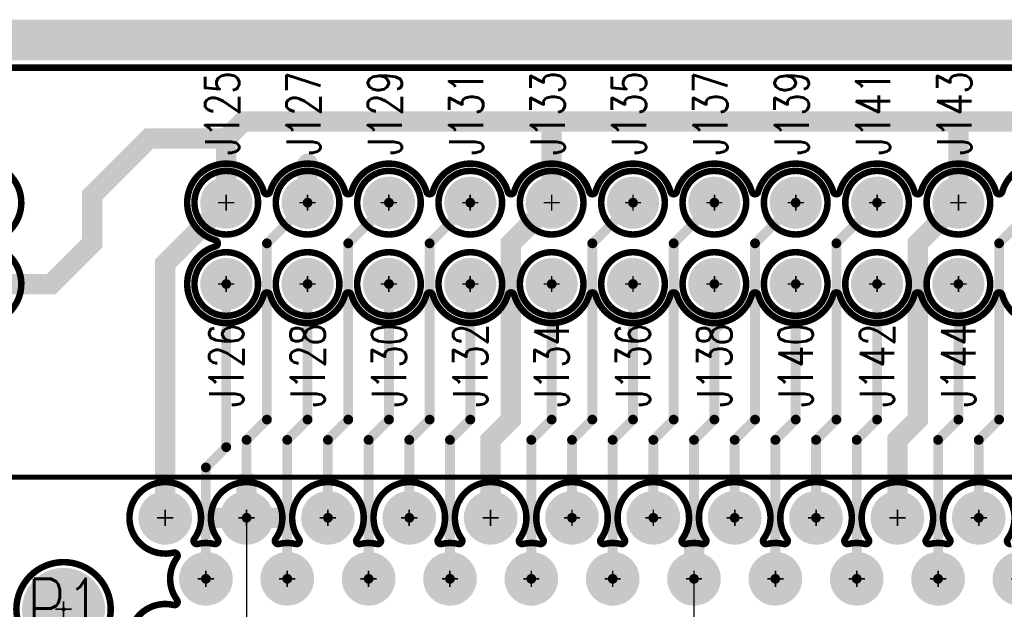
# Model space of a CAD drawing. Extents: x -3.3 to 15.7, y -5.3 to 2.7.
# Tile 12 of 17: x 2.3 to 3.6, y 0 to 0.7. Entities that reach past the tile are written whole.
import ezdxf
from ezdxf.enums import TextEntityAlignment as Align

# ---------------------------------------------------------------- set-up
doc = ezdxf.new("R2010")
doc.units = 0
for name, pattern in [('SIG_100', [2, 1, 1]), ('SIG_130', [2, 1, 1]), ('SIG_133', [2, 1, 1]), ('SIG_55', [2, 1, 1]), ('SIG_56', [2, 1, 1]), ('SIG_58', [2, 1, 1]), ('SIG_60', [2, 1, 1]), ('SIG_66', [2, 1, 1]), ('SIG_70', [2, 1, 1]), ('SIG_73', [2, 1, 1]), ('SIG_76', [2, 1, 1]), ('SIG_80', [2, 1, 1]), ('SIG_84', [2, 1, 1]), ('SIG_85', [2, 1, 1]), ('SIG_87', [2, 1, 1]), ('SIG_90', [2, 1, 1]), ('SIG_96', [2, 1, 1]), ('SIG_98', [2, 1, 1])]:
    doc.linetypes.add(name, pattern=pattern)
for name, color, linetype in [('2D_LINE_125', 3, 'CONTINUOUS'), ('2D_LINE_126', 6, 'CONTINUOUS'), ('BOARD_OUTLINE_00', 254, 'CONTINUOUS'), ('DRIL_NPLTE_THRU_01', 16, 'CONTINUOUS'), ('DRIL_NPLTE_THRU_02', 176, 'CONTINUOUS'), ('DRIL_PLTE_THRU_01', 16, 'CONTINUOUS'), ('DRIL_PLTE_THRU_02', 176, 'CONTINUOUS'), ('DRIL_SYMBOL', 254, 'CONTINUOUS'), ('LINK_00', 254, 'CONTINUOUS'), ('PADS_BOT', 5, 'CONTINUOUS'), ('PADS_INNER', 1, 'CONTINUOUS'), ('PADS_TOP', 1, 'CONTINUOUS'), ('PADS_XR_131', 3, 'CONTINUOUS'), ('PADS_XR_132', 6, 'CONTINUOUS'), ('PART_NAME_123', 255, 'CONTINUOUS'), ('PART_NAME_129', 2, 'CONTINUOUS'), ('PART_TOP_2DLINE_123', 255, 'CONTINUOUS'), ('PART_TOP_2DLINE_129', 2, 'CONTINUOUS'), ('POUR_OUTLINE_02', 5, 'CONTINUOUS'), ('POUR_PADTHERM_02', 5, 'CONTINUOUS'), ('POUR_VOID_02', 5, 'CONTINUOUS'), ('TRACE_01', 1, 'CONTINUOUS')]:
    doc.layers.add(name, color=color, linetype=linetype)
doc.styles.add('W0$001', font='simplex', dxfattribs={"width": 0.75})
doc.styles.add('W0$006', font='simplex', dxfattribs={"width": 0.75})

# ---------------------------------------------------------------- blocks, each defined once
blk = doc.blocks.new('BOARD_4')
at = {"layer": 'BOARD_OUTLINE_00', "const_width": 0.01}
blk.add_lwpolyline([(-0.025, -0.6125), (7.75, -0.6125), (7.75, -2.0125), (-0.025, -2.0125)], close=True, dxfattribs=at)
blk = doc.blocks.new('DRAWING_16')
at = {"layer": '2D_LINE_125', "const_width": 0.05}
blk.add_lwpolyline([(-0.025, -0.6125), (7.75, -0.6125), (7.75, -2.0125), (-0.025, -2.0125)], close=True, dxfattribs=at)
blk = doc.blocks.new('DRAWING_17')
at = {"layer": '2D_LINE_126', "const_width": 0.05}
blk.add_lwpolyline([(-0.025, -0.6125), (7.75, -0.6125), (7.75, -2.0125), (-0.025, -2.0125)], close=True, dxfattribs=at)
blk = doc.blocks.new('POUR_VOID_16')
at = {"layer": 'POUR_VOID_02', "const_width": 0.008}
for points in [[(3.5038, 0.9257, -1.69959), (3.5632, 0.8663, 0.754331)], [(3.5632, 0.8587, -1.69959), (3.5038, 0.7993, 0.754331)]]:
    blk.add_lwpolyline(points, format="xyb", dxfattribs=at)
blk = doc.blocks.new('POUR_VOID_13')
at = {"layer": 'POUR_VOID_02', "const_width": 0.008}
blk.add_lwpolyline([(3.592, 0.4125, 1), (3.708, 0.4125, 1)], format="xyb", close=True, dxfattribs=at)
blk = doc.blocks.new('POUR_VOID_12')
at = {"layer": 'POUR_VOID_02', "const_width": 0.008}
blk.add_lwpolyline([(4.8962, 0.7993, -0.754332), (4.8038, 0.7993, 0.754331), (4.7962, 0.7993, -0.754332), (4.7038, 0.7993, 0.754331), (4.6962, 0.7993, -0.754332), (4.6038, 0.7993, 0.754331), (4.5962, 0.7993, -0.754332), (4.5038, 0.7993, 0.754331), (4.4962, 0.7993, -0.754332), (4.4038, 0.7993, 0.754331), (4.3962, 0.7993, -0.754332), (4.3038, 0.7993, 0.754331), (4.2962, 0.7993, -0.754332), (4.2038, 0.7993, 0.754331), (4.1962, 0.7993, -0.754332), (4.1038, 0.7993, 0.754331), (4.0962, 0.7993, -0.754332), (4.0038, 0.7993, 0.754331), (3.9962, 0.7993, -0.754332), (3.9038, 0.7993, 0.754331), (3.8962, 0.7993, -1.69959), (3.8368, 0.8587, 0.754331), (3.8368, 0.8663, -1.69959), (3.8962, 0.9257, 0.754331), (3.9038, 0.9257, -0.754332), (3.9962, 0.9257, 0.754331), (4.0038, 0.9257, -0.754332), (4.0962, 0.9257, 0.754331), (4.1038, 0.9257, -0.754332), (4.1962, 0.9257, 0.754331), (4.2038, 0.9257, -0.754332), (4.2962, 0.9257, 0.754331), (4.3038, 0.9257, -0.754332), (4.3962, 0.9257, 0.754331), (4.4038, 0.9257, -0.754332), (4.4962, 0.9257, 0.754331), (4.5038, 0.9257, -0.754332), (4.5962, 0.9257, 0.754331), (4.6038, 0.9257, -0.754332), (4.6962, 0.9257, 0.754331), (4.7038, 0.9257, -0.754332), (4.7962, 0.9257, 0.754331), (4.8038, 0.9257, -0.754332), (4.8962, 0.9257, 0.754331)], format="xyb", dxfattribs=at)
blk = doc.blocks.new('POUR_VOID_11')
at = {"layer": 'POUR_VOID_02', "const_width": 0.008}
blk.add_lwpolyline([(3.7853, 0.3322, -1.269966), (3.7853, 0.4178, 0.698577), (3.7895, 0.424, -0.326701), (3.7895, 0.476, 0.698577), (3.7853, 0.4822, -5.635202), (3.8105, 0.499, 0.698577), (3.8147, 0.4928, -0.11893), (3.8353, 0.4928, 0.698577), (3.8395, 0.499, -1.970447), (3.9105, 0.499, 0.698577), (3.9147, 0.4928, -0.11893), (3.9353, 0.4928, 0.698577), (3.9395, 0.499, -1.970447), (4.0105, 0.499, 0.698577), (4.0147, 0.4928, -0.11893), (4.0353, 0.4928, 0.698577), (4.0395, 0.499, -1.970447), (4.1105, 0.499, 0.698577), (4.1147, 0.4928, -0.11893), (4.1353, 0.4928, 0.698577), (4.1395, 0.499, -1.970447), (4.2105, 0.499, 0.698577), (4.2147, 0.4928, -0.11893), (4.2353, 0.4928, 0.698577), (4.2395, 0.499, -1.970447), (4.3105, 0.499, 0.698577), (4.3147, 0.4928, -0.11893), (4.3353, 0.4928, 0.698577), (4.3395, 0.499, -1.970447), (4.4105, 0.499, 0.698577), (4.4147, 0.4928, -0.11893), (4.4353, 0.4928, 0.698577), (4.4395, 0.499, -1.970447), (4.5105, 0.499, 0.698577), (4.5147, 0.4928, -0.11893), (4.5353, 0.4928, 0.698577), (4.5395, 0.499, -1.970447), (4.6105, 0.499, 0.698577), (4.6147, 0.4928, -0.11893), (4.6353, 0.4928, 0.698577), (4.6395, 0.499, -1.970447), (4.7105, 0.499, 0.698577), (4.7147, 0.4928, -0.11893), (4.7353, 0.4928, 0.698577), (4.7395, 0.499, -1.970447), (4.8105, 0.499, 0.698577), (4.8147, 0.4928, -0.11893)], format="xyb", dxfattribs=at)
blk = doc.blocks.new('POUR_OUTLINE_6')
at = {"layer": 'POUR_OUTLINE_02', "const_width": 0.008}
blk.add_lwpolyline([(7.487, 1.0785), (1.613, 1.0785, 0.414214)], format="xyb", dxfattribs=at)
for name in ['POUR_VOID_16', 'POUR_VOID_12', 'POUR_VOID_11', 'POUR_VOID_13']:
    blk.add_blockref(name, (0, 0))
blk = doc.blocks.new('POUR_PADTHERM_42')
at = {"layer": 'POUR_PADTHERM_02', "const_width": 0.0125}
for points in [[(3.86875, 0.569), (3.86875, 0.55, 1), (3.88125, 0.55), (3.88125, 0.569, 1), (3.86875, 0.569)], [(3.831, 0.51875), (3.85, 0.51875, 1), (3.85, 0.53125), (3.831, 0.53125, 1), (3.831, 0.51875)], [(3.919, 0.53125), (3.9, 0.53125, 1), (3.9, 0.51875), (3.919, 0.51875, 1), (3.919, 0.53125)]]:
    blk.add_lwpolyline(points, format="xyb", dxfattribs=at)
blk = doc.blocks.new('POUR_PADTHERM_43')
at = {"layer": 'POUR_PADTHERM_02', "const_width": 0.0125}
blk.add_lwpolyline([(3.94375, 0.9605), (3.94375, 0.9415, 1), (3.95625, 0.9415), (3.95625, 0.9605, 1), (3.94375, 0.9605)], format="xyb", dxfattribs=at)
blk = doc.blocks.new('POUR_PADTHERM_44')
at = {"layer": 'POUR_PADTHERM_02', "const_width": 0.0125}
blk.add_lwpolyline([(4.45625, 0.7645), (4.45625, 0.7835, 1), (4.44375, 0.7835), (4.44375, 0.7645, 1), (4.45625, 0.7645)], format="xyb", dxfattribs=at)
blk = doc.blocks.new('POUR_PADTHERM_45')
at = {"layer": 'POUR_PADTHERM_02', "const_width": 0.0125}
blk.add_lwpolyline([(4.41875, 0.494), (4.41875, 0.475, 1), (4.43125, 0.475), (4.43125, 0.494, 1), (4.41875, 0.494)], format="xyb", dxfattribs=at)
blk = doc.blocks.new('POUR_HEADER_0')
for name in ['POUR_OUTLINE_6', 'POUR_PADTHERM_43', 'POUR_PADTHERM_44', 'POUR_PADTHERM_42', 'POUR_PADTHERM_45']:
    blk.add_blockref(name, (0.21, -1.0725))
blk = doc.blocks.new('PART_BODY_TOP_1')
at = {"layer": 'PART_TOP_2DLINE_123', "const_width": 0.008}
blk.add_lwpolyline([(-0.0391, 0, 1), (0.0391, 0, 1)], format="xyb", close=True, dxfattribs=at)
at = {"layer": 'PART_TOP_2DLINE_129', "const_width": 0.001}
blk.add_lwpolyline([(-0.0391, 0, 1), (0.0391, 0, 1)], format="xyb", close=True, dxfattribs=at)
blk = doc.blocks.new('DRIL_SYMBOL_0$038')
at = {"layer": 'DRIL_SYMBOL', "const_width": 0.002}
for points in [[(-0.01, 0), (0.01, 0)], [(0, -0.01), (0, 0.01)]]:
    blk.add_lwpolyline(points, dxfattribs=at)
blk = doc.blocks.new('DRIL_HOLE_0$038')
at = {"const_width": 0.019}
blk.add_lwpolyline([(-0.0095, 0, 1), (0.0095, 0, 1)], format="xyb", close=True, dxfattribs=at)
blk.add_blockref('DRIL_SYMBOL_0$038', (0, 0))
blk = doc.blocks.new('PAD_0')
at = {"const_width": 0.029}
blk.add_lwpolyline([(0, -0.0145, 1), (0, 0.0145, 1)], format="xyb", close=True, dxfattribs=at)
blk = doc.blocks.new('PAD_3')
at = {"const_width": 0.032}
blk.add_lwpolyline([(0, -0.016, 1), (0, 0.016, 1)], format="xyb", close=True, dxfattribs=at)
blk = doc.blocks.new('STK_TOP_25')
at = {"layer": 'DRIL_PLTE_THRU_01'}
blk.add_blockref('DRIL_HOLE_0$038', (0, 0), dxfattribs=at)
at = {"layer": 'DRIL_PLTE_THRU_02'}
blk.add_blockref('DRIL_HOLE_0$038', (0, 0), dxfattribs=at)
at = {"layer": 'PADS_BOT'}
blk.add_blockref('PAD_0', (0, 0), dxfattribs=at)
at = {"layer": 'PADS_INNER'}
blk.add_blockref('PAD_0', (0, 0), dxfattribs=at)
at = {"layer": 'PADS_TOP'}
blk.add_blockref('PAD_0', (0, 0), dxfattribs=at)
at = {"layer": 'PADS_XR_131'}
blk.add_blockref('PAD_3', (0, 0), dxfattribs=at)
at = {"layer": 'PADS_XR_132'}
blk.add_blockref('PAD_3', (0, 0), dxfattribs=at)
blk = doc.blocks.new('SYM_TOP_2')
for name in ['PART_BODY_TOP_1', 'STK_TOP_25']:
    blk.add_blockref(name, (0, 0))
blk = doc.blocks.new('PART_TOP_29')
blk.add_blockref('SYM_TOP_2', (0, 0))
at = {"layer": 'PART_NAME_123', "style": 'W0$006', "width": 0.75}
blk.add_text('J125', height=0.042, rotation=90, dxfattribs=at).set_placement((-0.005, 0.11), align=Align.MIDDLE_CENTER)
at = {"layer": 'PART_NAME_129', "style": 'W0$001', "width": 0.75}
blk.add_text('J125', height=0.042, rotation=90, dxfattribs=at).set_placement((-0.005, 0.11), align=Align.MIDDLE_CENTER)
blk = doc.blocks.new('PART_TOP_30')
blk.add_blockref('SYM_TOP_2', (0, 0))
at = {"layer": 'PART_NAME_123', "style": 'W0$006', "width": 0.75}
blk.add_text('J126', height=0.042, rotation=90, dxfattribs=at).set_placement((0, -0.1), align=Align.MIDDLE_CENTER)
at = {"layer": 'PART_NAME_129', "style": 'W0$001', "width": 0.75}
blk.add_text('J126', height=0.042, rotation=90, dxfattribs=at).set_placement((0, -0.1), align=Align.MIDDLE_CENTER)
blk = doc.blocks.new('PART_TOP_31')
blk.add_blockref('SYM_TOP_2', (0, 0))
at = {"layer": 'PART_NAME_123', "style": 'W0$006', "width": 0.75}
blk.add_text('J127', height=0.042, rotation=90, dxfattribs=at).set_placement((-0.005, 0.11), align=Align.MIDDLE_CENTER)
at = {"layer": 'PART_NAME_129', "style": 'W0$001', "width": 0.75}
blk.add_text('J127', height=0.042, rotation=90, dxfattribs=at).set_placement((-0.005, 0.11), align=Align.MIDDLE_CENTER)
blk = doc.blocks.new('PART_TOP_32')
blk.add_blockref('SYM_TOP_2', (0, 0))
at = {"layer": 'PART_NAME_123', "style": 'W0$006', "width": 0.75}
blk.add_text('J128', height=0.042, rotation=90, dxfattribs=at).set_placement((0, -0.1), align=Align.MIDDLE_CENTER)
at = {"layer": 'PART_NAME_129', "style": 'W0$001', "width": 0.75}
blk.add_text('J128', height=0.042, rotation=90, dxfattribs=at).set_placement((0, -0.1), align=Align.MIDDLE_CENTER)
blk = doc.blocks.new('PART_TOP_33')
blk.add_blockref('SYM_TOP_2', (0, 0))
at = {"layer": 'PART_NAME_123', "style": 'W0$006', "width": 0.75}
blk.add_text('J129', height=0.042, rotation=90, dxfattribs=at).set_placement((-0.005, 0.11), align=Align.MIDDLE_CENTER)
at = {"layer": 'PART_NAME_129', "style": 'W0$001', "width": 0.75}
blk.add_text('J129', height=0.042, rotation=90, dxfattribs=at).set_placement((-0.005, 0.11), align=Align.MIDDLE_CENTER)
blk = doc.blocks.new('PART_TOP_35')
blk.add_blockref('SYM_TOP_2', (0, 0))
at = {"layer": 'PART_NAME_123', "style": 'W0$006', "width": 0.75}
blk.add_text('J130', height=0.042, rotation=90, dxfattribs=at).set_placement((0, -0.1), align=Align.MIDDLE_CENTER)
at = {"layer": 'PART_NAME_129', "style": 'W0$001', "width": 0.75}
blk.add_text('J130', height=0.042, rotation=90, dxfattribs=at).set_placement((0, -0.1), align=Align.MIDDLE_CENTER)
blk = doc.blocks.new('PART_TOP_36')
blk.add_blockref('SYM_TOP_2', (0, 0))
at = {"layer": 'PART_NAME_123', "style": 'W0$006', "width": 0.75}
blk.add_text('J131', height=0.042, rotation=90, dxfattribs=at).set_placement((-0.005, 0.11), align=Align.MIDDLE_CENTER)
at = {"layer": 'PART_NAME_129', "style": 'W0$001', "width": 0.75}
blk.add_text('J131', height=0.042, rotation=90, dxfattribs=at).set_placement((-0.005, 0.11), align=Align.MIDDLE_CENTER)
blk = doc.blocks.new('PART_TOP_37')
blk.add_blockref('SYM_TOP_2', (0, 0))
at = {"layer": 'PART_NAME_123', "style": 'W0$006', "width": 0.75}
blk.add_text('J132', height=0.042, rotation=90, dxfattribs=at).set_placement((0, -0.1), align=Align.MIDDLE_CENTER)
at = {"layer": 'PART_NAME_129', "style": 'W0$001', "width": 0.75}
blk.add_text('J132', height=0.042, rotation=90, dxfattribs=at).set_placement((0, -0.1), align=Align.MIDDLE_CENTER)
blk = doc.blocks.new('PART_TOP_38')
blk.add_blockref('SYM_TOP_2', (0, 0))
at = {"layer": 'PART_NAME_123', "style": 'W0$006', "width": 0.75}
blk.add_text('J133', height=0.042, rotation=90, dxfattribs=at).set_placement((-0.005, 0.11), align=Align.MIDDLE_CENTER)
at = {"layer": 'PART_NAME_129', "style": 'W0$001', "width": 0.75}
blk.add_text('J133', height=0.042, rotation=90, dxfattribs=at).set_placement((-0.005, 0.11), align=Align.MIDDLE_CENTER)
blk = doc.blocks.new('PART_TOP_39')
blk.add_blockref('SYM_TOP_2', (0, 0))
at = {"layer": 'PART_NAME_123', "style": 'W0$006', "width": 0.75}
blk.add_text('J134', height=0.042, rotation=90, dxfattribs=at).set_placement((0, -0.1), align=Align.MIDDLE_CENTER)
at = {"layer": 'PART_NAME_129', "style": 'W0$001', "width": 0.75}
blk.add_text('J134', height=0.042, rotation=90, dxfattribs=at).set_placement((0, -0.1), align=Align.MIDDLE_CENTER)
blk = doc.blocks.new('PART_TOP_40')
blk.add_blockref('SYM_TOP_2', (0, 0))
at = {"layer": 'PART_NAME_123', "style": 'W0$006', "width": 0.75}
blk.add_text('J135', height=0.042, rotation=90, dxfattribs=at).set_placement((-0.005, 0.11), align=Align.MIDDLE_CENTER)
at = {"layer": 'PART_NAME_129', "style": 'W0$001', "width": 0.75}
blk.add_text('J135', height=0.042, rotation=90, dxfattribs=at).set_placement((-0.005, 0.11), align=Align.MIDDLE_CENTER)
blk = doc.blocks.new('PART_TOP_41')
blk.add_blockref('SYM_TOP_2', (0, 0))
at = {"layer": 'PART_NAME_123', "style": 'W0$006', "width": 0.75}
blk.add_text('J136', height=0.042, rotation=90, dxfattribs=at).set_placement((0, -0.1), align=Align.MIDDLE_CENTER)
at = {"layer": 'PART_NAME_129', "style": 'W0$001', "width": 0.75}
blk.add_text('J136', height=0.042, rotation=90, dxfattribs=at).set_placement((0, -0.1), align=Align.MIDDLE_CENTER)
blk = doc.blocks.new('PART_TOP_42')
blk.add_blockref('SYM_TOP_2', (0, 0))
at = {"layer": 'PART_NAME_123', "style": 'W0$006', "width": 0.75}
blk.add_text('J137', height=0.042, rotation=90, dxfattribs=at).set_placement((-0.005, 0.11), align=Align.MIDDLE_CENTER)
at = {"layer": 'PART_NAME_129', "style": 'W0$001', "width": 0.75}
blk.add_text('J137', height=0.042, rotation=90, dxfattribs=at).set_placement((-0.005, 0.11), align=Align.MIDDLE_CENTER)
blk = doc.blocks.new('PART_TOP_43')
blk.add_blockref('SYM_TOP_2', (0, 0))
at = {"layer": 'PART_NAME_123', "style": 'W0$006', "width": 0.75}
blk.add_text('J138', height=0.042, rotation=90, dxfattribs=at).set_placement((0, -0.1), align=Align.MIDDLE_CENTER)
at = {"layer": 'PART_NAME_129', "style": 'W0$001', "width": 0.75}
blk.add_text('J138', height=0.042, rotation=90, dxfattribs=at).set_placement((0, -0.1), align=Align.MIDDLE_CENTER)
blk = doc.blocks.new('PART_TOP_44')
blk.add_blockref('SYM_TOP_2', (0, 0))
at = {"layer": 'PART_NAME_123', "style": 'W0$006', "width": 0.75}
blk.add_text('J139', height=0.042, rotation=90, dxfattribs=at).set_placement((-0.005, 0.11), align=Align.MIDDLE_CENTER)
at = {"layer": 'PART_NAME_129', "style": 'W0$001', "width": 0.75}
blk.add_text('J139', height=0.042, rotation=90, dxfattribs=at).set_placement((-0.005, 0.11), align=Align.MIDDLE_CENTER)
blk = doc.blocks.new('PART_TOP_46')
blk.add_blockref('SYM_TOP_2', (0, 0))
at = {"layer": 'PART_NAME_123', "style": 'W0$006', "width": 0.75}
blk.add_text('J140', height=0.042, rotation=90, dxfattribs=at).set_placement((0, -0.1), align=Align.MIDDLE_CENTER)
at = {"layer": 'PART_NAME_129', "style": 'W0$001', "width": 0.75}
blk.add_text('J140', height=0.042, rotation=90, dxfattribs=at).set_placement((0, -0.1), align=Align.MIDDLE_CENTER)
blk = doc.blocks.new('PART_TOP_47')
blk.add_blockref('SYM_TOP_2', (0, 0))
at = {"layer": 'PART_NAME_123', "style": 'W0$006', "width": 0.75}
blk.add_text('J141', height=0.042, rotation=90, dxfattribs=at).set_placement((-0.005, 0.11), align=Align.MIDDLE_CENTER)
at = {"layer": 'PART_NAME_129', "style": 'W0$001', "width": 0.75}
blk.add_text('J141', height=0.042, rotation=90, dxfattribs=at).set_placement((-0.005, 0.11), align=Align.MIDDLE_CENTER)
blk = doc.blocks.new('PART_TOP_48')
blk.add_blockref('SYM_TOP_2', (0, 0))
at = {"layer": 'PART_NAME_123', "style": 'W0$006', "width": 0.75}
blk.add_text('J142', height=0.042, rotation=90, dxfattribs=at).set_placement((0, -0.1), align=Align.MIDDLE_CENTER)
at = {"layer": 'PART_NAME_129', "style": 'W0$001', "width": 0.75}
blk.add_text('J142', height=0.042, rotation=90, dxfattribs=at).set_placement((0, -0.1), align=Align.MIDDLE_CENTER)
blk = doc.blocks.new('PART_TOP_49')
blk.add_blockref('SYM_TOP_2', (0, 0))
at = {"layer": 'PART_NAME_123', "style": 'W0$006', "width": 0.75}
blk.add_text('J143', height=0.042, rotation=90, dxfattribs=at).set_placement((-0.005, 0.11), align=Align.MIDDLE_CENTER)
at = {"layer": 'PART_NAME_129', "style": 'W0$001', "width": 0.75}
blk.add_text('J143', height=0.042, rotation=90, dxfattribs=at).set_placement((-0.005, 0.11), align=Align.MIDDLE_CENTER)
blk = doc.blocks.new('PART_TOP_50')
blk.add_blockref('SYM_TOP_2', (0, 0))
at = {"layer": 'PART_NAME_123', "style": 'W0$006', "width": 0.75}
blk.add_text('J144', height=0.042, rotation=90, dxfattribs=at).set_placement((0, -0.1), align=Align.MIDDLE_CENTER)
at = {"layer": 'PART_NAME_129', "style": 'W0$001', "width": 0.75}
blk.add_text('J144', height=0.042, rotation=90, dxfattribs=at).set_placement((0, -0.1), align=Align.MIDDLE_CENTER)
blk = doc.blocks.new('PART_BODY_TOP_2')
at = {"layer": 'PART_TOP_2DLINE_123', "const_width": 0.006}
blk.add_lwpolyline([(-0.632, 0.2), (5.182, 0.2), (5.182, -0.125), (-0.632, -0.125)], close=True, dxfattribs=at)
at = {"layer": 'PART_TOP_2DLINE_129', "const_width": 0.001}
blk.add_lwpolyline([(-0.96, 0.2), (5.51, 0.2), (5.51, -0.125), (-0.96, -0.125)], close=True, dxfattribs=at)
blk = doc.blocks.new('DRIL_SYMBOL_0$03')
at = {"layer": 'DRIL_SYMBOL', "const_width": 0.002}
for points in [[(-0.01, 0), (0.01, 0)], [(0, -0.01), (0, 0.01)]]:
    blk.add_lwpolyline(points, dxfattribs=at)
blk = doc.blocks.new('DRIL_HOLE_0$03')
at = {"const_width": 0.015}
blk.add_lwpolyline([(-0.0075, 0, 1), (0.0075, 0, 1)], format="xyb", close=True, dxfattribs=at)
blk.add_blockref('DRIL_SYMBOL_0$03', (0, 0))
blk = doc.blocks.new('PAD_4')
at = {"const_width": 0.025}
blk.add_lwpolyline([(0, -0.0125, 1), (0, 0.0125, 1)], format="xyb", close=True, dxfattribs=at)
blk = doc.blocks.new('PAD_7')
at = {"const_width": 0.033}
blk.add_lwpolyline([(0, -0.0165, 1), (0, 0.0165, 1)], format="xyb", close=True, dxfattribs=at)
blk = doc.blocks.new('STK_TOP_4')
at = {"layer": 'DRIL_PLTE_THRU_01'}
blk.add_blockref('DRIL_HOLE_0$03', (0, 0), dxfattribs=at)
at = {"layer": 'DRIL_PLTE_THRU_02'}
blk.add_blockref('DRIL_HOLE_0$03', (0, 0), dxfattribs=at)
at = {"layer": 'PADS_BOT'}
blk.add_blockref('PAD_4', (0, 0), dxfattribs=at)
at = {"layer": 'PADS_INNER'}
blk.add_blockref('PAD_4', (0, 0), dxfattribs=at)
at = {"layer": 'PADS_TOP'}
blk.add_blockref('PAD_4', (0, 0), dxfattribs=at)
at = {"layer": 'PADS_XR_131'}
blk.add_blockref('PAD_7', (0, 0), dxfattribs=at)
at = {"layer": 'PADS_XR_132'}
blk.add_blockref('PAD_7', (0, 0), dxfattribs=at)
blk = doc.blocks.new('DRIL_SYMBOL_0$096')
at = {"layer": 'DRIL_SYMBOL', "const_width": 0.002}
for points in [[(-0.01, 0), (0.01, 0)], [(0, -0.01), (0, 0.01)]]:
    blk.add_lwpolyline(points, dxfattribs=at)
blk = doc.blocks.new('DRIL_HOLE_0$096')
at = {"const_width": 0.048}
blk.add_lwpolyline([(-0.024, 0, 1), (0.024, 0, 1)], format="xyb", close=True, dxfattribs=at)
blk.add_blockref('DRIL_SYMBOL_0$096', (0, 0))
blk = doc.blocks.new('PAD_8')
at = {"const_width": 0.0025}
blk.add_lwpolyline([(0, -0.00125, 1), (0, 0.00125, 1)], format="xyb", close=True, dxfattribs=at)
blk = doc.blocks.new('PAD_10')
at = {"const_width": 0.051}
blk.add_lwpolyline([(0, -0.0255, 1), (0, 0.0255, 1)], format="xyb", close=True, dxfattribs=at)
blk = doc.blocks.new('STK_TOP_13')
at = {"layer": 'DRIL_NPLTE_THRU_01'}
blk.add_blockref('DRIL_HOLE_0$096', (0, 0), dxfattribs=at)
at = {"layer": 'DRIL_NPLTE_THRU_02'}
blk.add_blockref('DRIL_HOLE_0$096', (0, 0), dxfattribs=at)
at = {"layer": 'PADS_BOT'}
blk.add_blockref('PAD_8', (0, 0), dxfattribs=at)
at = {"layer": 'PADS_INNER'}
blk.add_blockref('PAD_8', (0, 0), dxfattribs=at)
at = {"layer": 'PADS_TOP'}
blk.add_blockref('PAD_8', (0, 0), dxfattribs=at)
at = {"layer": 'PADS_XR_131'}
blk.add_blockref('PAD_10', (0, 0), dxfattribs=at)
at = {"layer": 'PADS_XR_132'}
blk.add_blockref('PAD_10', (0, 0), dxfattribs=at)
blk = doc.blocks.new('SYM_TOP_3')
for name, p in [('PART_BODY_TOP_2', (0, 0)), ('STK_TOP_4', (2.4, 0.15)), ('STK_TOP_4', (2.5, 0.15)), ('STK_TOP_4', (2.6, 0.15)), ('STK_TOP_4', (2.7, 0.15)), ('STK_TOP_4', (2.8, 0.15)), ('STK_TOP_4', (2.9, 0.15)), ('STK_TOP_4', (3, 0.15)), ('STK_TOP_4', (3.1, 0.15)), ('STK_TOP_4', (3.2, 0.15)), ('STK_TOP_4', (3.3, 0.15)), ('STK_TOP_4', (3.4, 0.15)), ('STK_TOP_4', (2.45, 0.075)), ('STK_TOP_4', (2.55, 0.075)), ('STK_TOP_4', (2.65, 0.075)), ('STK_TOP_4', (2.75, 0.075)), ('STK_TOP_4', (2.85, 0.075)), ('STK_TOP_4', (2.95, 0.075)), ('STK_TOP_4', (3.05, 0.075)), ('STK_TOP_4', (3.15, 0.075)), ('STK_TOP_4', (3.25, 0.075)), ('STK_TOP_4', (3.35, 0.075)), ('STK_TOP_4', (3.45, 0.075)), ('STK_TOP_13', (2.275, 0.0375))]:
    blk.add_blockref(name, p)
blk = doc.blocks.new('PART_TOP_171')
blk.add_blockref('SYM_TOP_3', (0, 0))
at = {"layer": 'PART_NAME_129', "style": 'W0$001', "width": 0.75}
blk.add_text('P1', height=0.07, dxfattribs=at).set_placement((2.23, 0.005))
blk = doc.blocks.new('SMOOTH_0$012')
at = {"const_width": 0.006}
blk.add_lwpolyline([(-0.003, 0, 1), (0.003, 0, 1)], format="xyb", close=True, dxfattribs=at)
blk = doc.blocks.new('SMOOTH_0$025')
at = {"const_width": 0.0125}
blk.add_lwpolyline([(-0.00625, 0, 1), (0.00625, 0, 1)], format="xyb", close=True, dxfattribs=at)

msp = doc.modelspace()

# ---------------------------------------------------------------- linework, layer by layer
at = {"layer": 'LINK_00', "linetype": 'SIG_130'}
for p, q in [((2.625, 0.1125), (2.625, -0.0375)), ((3.175, -0.1125), (3.175, 0.0375))]:
    msp.add_line(p, q, dxfattribs=at)
at = {"layer": 'TRACE_01', "linetype": 'SIG_133', "const_width": 0.025}
for points in [[(2.6, 0.579), (2.621, 0.6), (3, 0.6)], [(3, 0.5), (3, 0.6)], [(3, 0.6), (3.5, 0.6)], [(3.5, 0.6), (4.2, 0.6)], [(3.5, 0.5), (3.5, 0.6)], [(2.3, 0.4), (2.385, 0.4), (2.435, 0.45), (2.435, 0.509), (2.505, 0.579), (2.6, 0.579)], [(2.6, 0.5), (2.6, 0.579)], [(2.525, 0.1125), (2.525, 0.425), (2.6, 0.5)], [(2.925, 0.1125), (2.925, 0.2083), (2.95, 0.2333), (2.95, 0.45), (3, 0.5)], [(3.425, 0.1125), (3.425, 0.2083), (3.45, 0.2333), (3.45, 0.45), (3.5, 0.5)]]:
    msp.add_lwpolyline(points, dxfattribs=at)
at = {"layer": 'TRACE_01', "linetype": 'SIG_130', "const_width": 0.012}
for points in [[(2.625, 0.1125), (2.625, 0.2083), (2.65, 0.2333), (2.65, 0.45), (2.7, 0.5)], [(3.175, 0.0375), (3.175, 0.2083), (3.2, 0.2333), (3.2, 0.4)]]:
    msp.add_lwpolyline(points, dxfattribs=at)
at = {"layer": 'TRACE_01', "linetype": 'SIG_58', "const_width": 0.012}
msp.add_lwpolyline([(2.725, 0.1125), (2.725, 0.2083), (2.75, 0.2333), (2.75, 0.45), (2.8, 0.5)], dxfattribs=at)
at = {"layer": 'TRACE_01', "linetype": 'SIG_87', "const_width": 0.012}
msp.add_lwpolyline([(2.825, 0.1125), (2.825, 0.2083), (2.85, 0.2333), (2.85, 0.45), (2.9, 0.5)], dxfattribs=at)
at = {"layer": 'TRACE_01', "linetype": 'SIG_56', "const_width": 0.012}
msp.add_lwpolyline([(3.025, 0.1125), (3.025, 0.2083), (3.05, 0.2333), (3.05, 0.45), (3.1, 0.5)], dxfattribs=at)
at = {"layer": 'TRACE_01', "linetype": 'SIG_73', "const_width": 0.012}
msp.add_lwpolyline([(3.125, 0.1125), (3.125, 0.2083), (3.15, 0.2333), (3.15, 0.45), (3.2, 0.5)], dxfattribs=at)
at = {"layer": 'TRACE_01', "linetype": 'SIG_70', "const_width": 0.012}
msp.add_lwpolyline([(3.225, 0.1125), (3.225, 0.2083), (3.25, 0.2333), (3.25, 0.45), (3.3, 0.5)], dxfattribs=at)
at = {"layer": 'TRACE_01', "linetype": 'SIG_55', "const_width": 0.012}
msp.add_lwpolyline([(3.325, 0.1125), (3.325, 0.2083), (3.35, 0.2333), (3.35, 0.45), (3.4, 0.5)], dxfattribs=at)
at = {"layer": 'TRACE_01', "linetype": 'SIG_84', "const_width": 0.012}
msp.add_lwpolyline([(3.525, 0.1125), (3.525, 0.2083), (3.55, 0.2333), (3.55, 0.45), (3.6, 0.5)], dxfattribs=at)
at = {"layer": 'TRACE_01', "linetype": 'SIG_80', "const_width": 0.012}
msp.add_lwpolyline([(2.575, 0.0375), (2.575, 0.1744), (2.6, 0.1994), (2.6, 0.4)], dxfattribs=at)
at = {"layer": 'TRACE_01', "linetype": 'SIG_85', "const_width": 0.012}
msp.add_lwpolyline([(2.675, 0.0375), (2.675, 0.2083), (2.7, 0.2333), (2.7, 0.4)], dxfattribs=at)
at = {"layer": 'TRACE_01', "linetype": 'SIG_76', "const_width": 0.012}
msp.add_lwpolyline([(2.775, 0.0375), (2.775, 0.2083), (2.8, 0.2333), (2.8, 0.4)], dxfattribs=at)
at = {"layer": 'TRACE_01', "linetype": 'SIG_66', "const_width": 0.012}
msp.add_lwpolyline([(2.875, 0.0375), (2.875, 0.2083), (2.9, 0.2333), (2.9, 0.4)], dxfattribs=at)
at = {"layer": 'TRACE_01', "linetype": 'SIG_90', "const_width": 0.012}
msp.add_lwpolyline([(2.975, 0.0375), (2.975, 0.2083), (3, 0.2333), (3, 0.4)], dxfattribs=at)
at = {"layer": 'TRACE_01', "linetype": 'SIG_98', "const_width": 0.012}
msp.add_lwpolyline([(3.075, 0.0375), (3.075, 0.2083), (3.1, 0.2333), (3.1, 0.4)], dxfattribs=at)
at = {"layer": 'TRACE_01', "linetype": 'SIG_100', "const_width": 0.012}
msp.add_lwpolyline([(3.275, 0.0375), (3.275, 0.2083), (3.3, 0.2333), (3.3, 0.4)], dxfattribs=at)
at = {"layer": 'TRACE_01', "linetype": 'SIG_96', "const_width": 0.012}
msp.add_lwpolyline([(3.375, 0.0375), (3.375, 0.2083), (3.4, 0.2333), (3.4, 0.4)], dxfattribs=at)
at = {"layer": 'TRACE_01', "linetype": 'SIG_60', "const_width": 0.012}
msp.add_lwpolyline([(3.475, 0.0375), (3.475, 0.2083), (3.5, 0.2333), (3.5, 0.4)], dxfattribs=at)

# ---------------------------------------------------------------- block references
for name, p in [('DRAWING_16', (-1.475, 1.3125)), ('DRAWING_17', (-1.475, 1.3125)), ('BOARD_4', (-1.475, 1.3125)), ('PART_TOP_29', (2.6, 0.5)), ('PART_TOP_31', (2.7, 0.5)), ('PART_TOP_33', (2.8, 0.5)), ('PART_TOP_36', (2.9, 0.5)), ('PART_TOP_38', (3, 0.5)), ('PART_TOP_40', (3.1, 0.5)), ('PART_TOP_42', (3.2, 0.5)), ('PART_TOP_44', (3.3, 0.5)), ('PART_TOP_47', (3.4, 0.5)), ('PART_TOP_49', (3.5, 0.5)), ('PART_TOP_30', (2.6, 0.4)), ('PART_TOP_32', (2.7, 0.4)), ('PART_TOP_35', (2.8, 0.4)), ('PART_TOP_37', (2.9, 0.4)), ('PART_TOP_39', (3, 0.4)), ('PART_TOP_41', (3.1, 0.4)), ('PART_TOP_43', (3.2, 0.4)), ('PART_TOP_46', (3.3, 0.4)), ('PART_TOP_48', (3.4, 0.4)), ('PART_TOP_50', (3.5, 0.4)), ('PART_TOP_171', (0.125, -0.0375))]:
    msp.add_blockref(name, p)
at = {"linetype": 'SIG_130'}
msp.add_blockref('POUR_HEADER_0', (-1.46, 0.66), dxfattribs=at)
at = {"layer": 'TRACE_01'}
for name, p in [('SMOOTH_0$025', (2.621, 0.6)), ('SMOOTH_0$025', (3, 0.6)), ('SMOOTH_0$025', (3, 0.6)), ('SMOOTH_0$025', (3, 0.6)), ('SMOOTH_0$025', (3.5, 0.6)), ('SMOOTH_0$025', (3.5, 0.6)), ('SMOOTH_0$025', (3.5, 0.6)), ('SMOOTH_0$025', (2.505, 0.579)), ('SMOOTH_0$025', (2.6, 0.579)), ('SMOOTH_0$025', (2.6, 0.579)), ('SMOOTH_0$025', (2.6, 0.579)), ('SMOOTH_0$025', (2.435, 0.509)), ('SMOOTH_0$025', (2.6, 0.5)), ('SMOOTH_0$025', (2.6, 0.5)), ('SMOOTH_0$025', (3, 0.5)), ('SMOOTH_0$025', (3, 0.5)), ('SMOOTH_0$025', (3.5, 0.5)), ('SMOOTH_0$025', (3.5, 0.5)), ('SMOOTH_0$012', (2.7, 0.5)), ('SMOOTH_0$012', (2.8, 0.5)), ('SMOOTH_0$012', (2.9, 0.5)), ('SMOOTH_0$012', (3.1, 0.5)), ('SMOOTH_0$012', (3.2, 0.5)), ('SMOOTH_0$012', (3.3, 0.5)), ('SMOOTH_0$012', (3.4, 0.5)), ('SMOOTH_0$025', (2.435, 0.45)), ('SMOOTH_0$025', (2.95, 0.45)), ('SMOOTH_0$025', (3.45, 0.45)), ('SMOOTH_0$012', (2.65, 0.45)), ('SMOOTH_0$012', (2.75, 0.45)), ('SMOOTH_0$012', (2.85, 0.45)), ('SMOOTH_0$012', (3.05, 0.45)), ('SMOOTH_0$012', (3.15, 0.45)), ('SMOOTH_0$012', (3.25, 0.45)), ('SMOOTH_0$012', (3.35, 0.45)), ('SMOOTH_0$012', (3.55, 0.45)), ('SMOOTH_0$025', (2.525, 0.425)), ('SMOOTH_0$025', (2.385, 0.4)), ('SMOOTH_0$012', (2.6, 0.4)), ('SMOOTH_0$012', (2.7, 0.4)), ('SMOOTH_0$012', (2.8, 0.4)), ('SMOOTH_0$012', (2.9, 0.4)), ('SMOOTH_0$012', (3, 0.4)), ('SMOOTH_0$012', (3.1, 0.4)), ('SMOOTH_0$012', (3.2, 0.4)), ('SMOOTH_0$012', (3.3, 0.4)), ('SMOOTH_0$012', (3.4, 0.4)), ('SMOOTH_0$012', (3.5, 0.4)), ('SMOOTH_0$025', (2.95, 0.2333)), ('SMOOTH_0$025', (3.45, 0.2333)), ('SMOOTH_0$012', (2.65, 0.2333)), ('SMOOTH_0$012', (2.7, 0.2333)), ('SMOOTH_0$012', (2.75, 0.2333)), ('SMOOTH_0$012', (2.8, 0.2333)), ('SMOOTH_0$012', (2.85, 0.2333)), ('SMOOTH_0$012', (2.9, 0.2333)), ('SMOOTH_0$012', (3, 0.2333)), ('SMOOTH_0$012', (3.05, 0.2333)), ('SMOOTH_0$012', (3.1, 0.2333)), ('SMOOTH_0$012', (3.15, 0.2333)), ('SMOOTH_0$012', (3.2, 0.2333)), ('SMOOTH_0$012', (3.25, 0.2333)), ('SMOOTH_0$012', (3.3, 0.2333)), ('SMOOTH_0$012', (3.35, 0.2333)), ('SMOOTH_0$012', (3.4, 0.2333)), ('SMOOTH_0$012', (3.5, 0.2333)), ('SMOOTH_0$012', (3.55, 0.2333)), ('SMOOTH_0$025', (2.925, 0.2083)), ('SMOOTH_0$025', (3.425, 0.2083)), ('SMOOTH_0$012', (2.625, 0.2083)), ('SMOOTH_0$012', (2.675, 0.2083)), ('SMOOTH_0$012', (2.725, 0.2083)), ('SMOOTH_0$012', (2.775, 0.2083)), ('SMOOTH_0$012', (2.825, 0.2083)), ('SMOOTH_0$012', (2.875, 0.2083)), ('SMOOTH_0$012', (2.975, 0.2083)), ('SMOOTH_0$012', (3.025, 0.2083)), ('SMOOTH_0$012', (3.075, 0.2083)), ('SMOOTH_0$012', (3.125, 0.2083)), ('SMOOTH_0$012', (3.175, 0.2083)), ('SMOOTH_0$012', (3.225, 0.2083)), ('SMOOTH_0$012', (3.275, 0.2083)), ('SMOOTH_0$012', (3.325, 0.2083)), ('SMOOTH_0$012', (3.375, 0.2083)), ('SMOOTH_0$012', (3.475, 0.2083)), ('SMOOTH_0$012', (3.525, 0.2083)), ('SMOOTH_0$012', (2.6, 0.1994)), ('SMOOTH_0$012', (2.575, 0.1744)), ('SMOOTH_0$025', (2.525, 0.1125)), ('SMOOTH_0$025', (2.925, 0.1125)), ('SMOOTH_0$025', (3.425, 0.1125)), ('SMOOTH_0$012', (2.625, 0.1125)), ('SMOOTH_0$012', (2.725, 0.1125)), ('SMOOTH_0$012', (2.825, 0.1125)), ('SMOOTH_0$012', (3.025, 0.1125)), ('SMOOTH_0$012', (3.125, 0.1125)), ('SMOOTH_0$012', (3.225, 0.1125)), ('SMOOTH_0$012', (3.325, 0.1125)), ('SMOOTH_0$012', (3.525, 0.1125)), ('SMOOTH_0$012', (2.575, 0.0375)), ('SMOOTH_0$012', (2.675, 0.0375)), ('SMOOTH_0$012', (2.775, 0.0375)), ('SMOOTH_0$012', (2.875, 0.0375)), ('SMOOTH_0$012', (2.975, 0.0375)), ('SMOOTH_0$012', (3.075, 0.0375)), ('SMOOTH_0$012', (3.175, 0.0375)), ('SMOOTH_0$012', (3.275, 0.0375)), ('SMOOTH_0$012', (3.375, 0.0375)), ('SMOOTH_0$012', (3.475, 0.0375))]:
    msp.add_blockref(name, p, dxfattribs=at)

doc.saveas('drawing.dxf')
